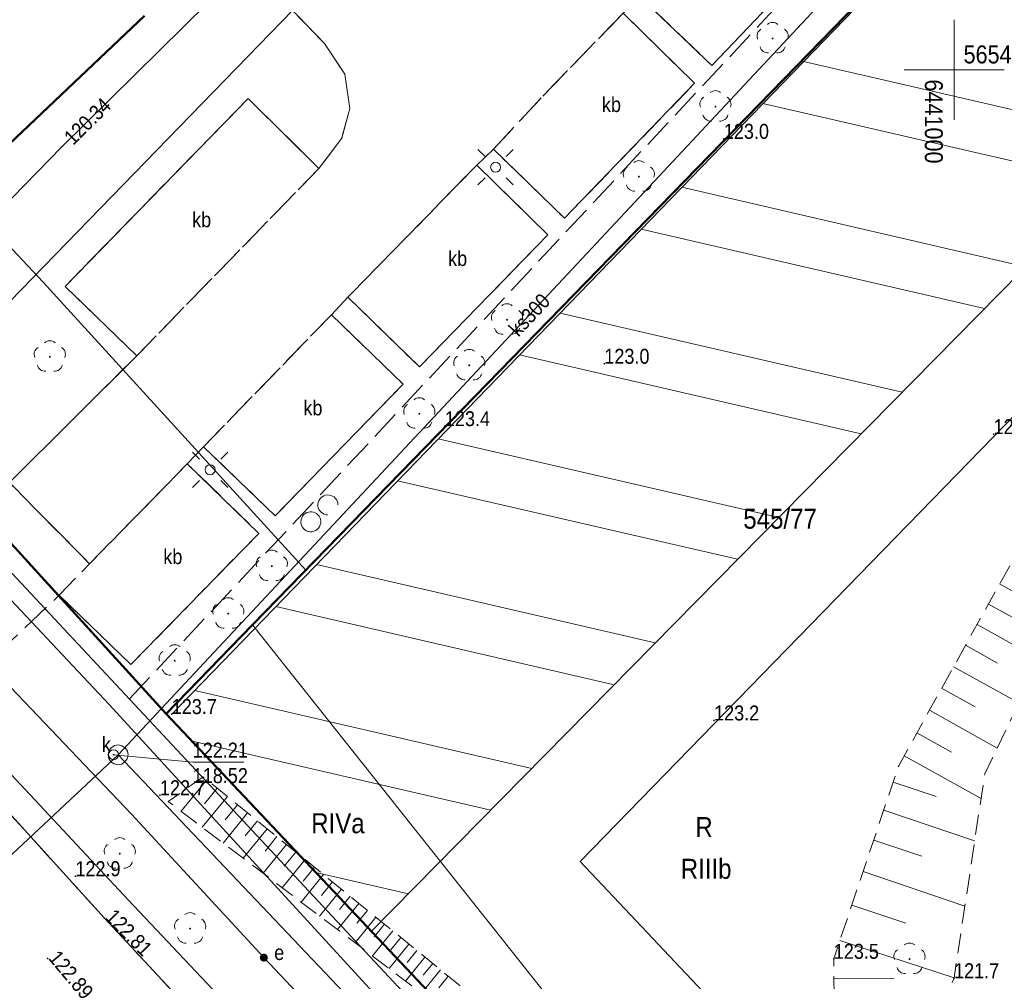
# Model space of a CAD drawing. Extents: x 6439600 to 6443631, y 5654340 to 5654937.
# Tile 16 of 54: x 6440953 to 6441003, y 5654474 to 5654523. Entities that reach past the tile are written whole.
import ezdxf
from ezdxf.enums import TextEntityAlignment as Align

# ---------------------------------------------------------------- set-up
doc = ezdxf.new("R2010")
doc.units = 0
doc.header["$MEASUREMENT"] = 0
for name, pattern in [('1.0_0.5', [1.5, 1, -0.5]), ('1.5_0.5', [2, 1.5, -0.5]), ('219-500', [0]), ('PRZER3-1', [4, 3, -1])]:
    doc.linetypes.add(name, pattern=pattern)
doc.layers.get('0').update_dxf_attribs({"color": 2, "linetype": 'CONTINUOUS', "lineweight": 5})
for name, color, linetype in [('000 Inne (niezydentyfikowane)', 7, 'CONTINUOUS'), ('203-punkt graniczny', 7, 'CONTINUOUS'), ('209-oznaczenie konturu klasyfikacyjnego', 7, 'CONTINUOUS'), ('210-oznaczenie konturu użytku gruntowego', 7, 'CONTINUOUS'), ('211-numer działki ewidencyjnej', 7, 'CONTINUOUS'), ('217-kontur klasyfikacyjny', 7, 'CONTINUOUS'), ('218-kontur użytku gruntowego', 7, 'CONTINUOUS'), ('219-działka ewidencyjna', 7, 'CONTINUOUS'), ('312-budynek ewidencyjny', 7, 'CONTINUOUS'), ('drzewo liściaste', 7, 'CONTINUOUS'), ('elektroenergetyczne urządzenie techniczne', 7, 'CONTINUOUS'), ('elektroenergetyczne urządzenie techniczne-Atr17', 7, 'CONTINUOUS'), ('jezdnia', 7, 'CONTINUOUS'), ('komora podziemna', 7, 'CONTINUOUS'), ('krawężnik', 7, 'CONTINUOUS'), ('latarnia', 7, 'CONTINUOUS'), ('obszar utwardzony', 7, 'CONTINUOUS'), ('obszar utwardzony-Atr17', 7, 'CONTINUOUS'), ('pikieta naturalna', 7, 'CONTINUOUS'), ('pikieta naturalna-Atr2', 7, 'CONTINUOUS'), ('pikieta sztuczna', 7, 'CONTINUOUS'), ('pikieta sztuczna-Atr2', 7, 'CONTINUOUS'), ('przewód ciepłowniczy', 7, 'CONTINUOUS'), ('przewód elektroenergetyczny podziemny', 7, 'CONTINUOUS'), ('przewód kanalizacyjny', 7, 'CONTINUOUS'), ('przewód kanalizacyjny-Atr1', 7, 'CONTINUOUS'), ('przewód telekomunikacyjny podziemny', 7, 'CONTINUOUS'), ('przewód wodociągowy', 7, 'CONTINUOUS'), ('przewód wodociągowy - ob. projektowany', 7, 'CONTINUOUS'), ('rzedna', 7, 'CONTINUOUS'), ('rzedna-Atr2', 7, 'CONTINUOUS'), ('rzedna-Atr3', 7, 'CONTINUOUS'), ('skarpa nieumocniona', 7, 'CONTINUOUS'), ('właz do komory lub kanału - okrągły', 7, 'CONTINUOUS'), ('właz do komory lub kanału - okrągły-Atr17', 7, 'CONTINUOUS')]:
    doc.layers.add(name, color=color, linetype=linetype)
for name, color, linetype, lineweight in [('Warstwa 63', 7, 'CONTINUOUS', 0), ('z - kartowanie', 2, 'CONTINUOUS', 5), ('z - MPZT', 121, 'PRZER3-1', 18), ('z - symbole dodatkowe', 1, 'CONTINUOUS', 5)]:
    doc.layers.add(name, color=color, linetype=linetype, lineweight=lineweight)
doc.styles.add('MapaZas', font='geodezja.shx', dxfattribs={"width": 0.9})
doc.linetypes.add('NLZ', pattern='A,3,-1,[35,msgB.shx,S=0.008,R=0,X=-0.5,Y=0],3', length=7)

# ---------------------------------------------------------------- blocks, each defined once
blk = doc.blocks.new('203')
at = {"linetype": 'Continuous', "lineweight": 0}
h = blk.add_hatch(color=0, dxfattribs=at)
edge = h.paths.add_edge_path()
edge.add_arc((0, 0), 0.045, 0, 360)
blk = doc.blocks.new('SM01')
at = {"color": 0, "linetype": 'Continuous', "lineweight": 13}
for p, q in [((-0.53, 0.531), (-0.883, 0.884)), ((0.531, 0.531), (0.884, 0.884)), ((-0.53, -0.53), (-0.883, -0.883)), ((0.531, -0.53), (0.884, -0.883))]:
    blk.add_line(p, q, dxfattribs=at)
blk.add_circle((0, 0), 0.25, dxfattribs=at)
blk = doc.blocks.new('PW01')
at = {"linetype": 'Continuous', "lineweight": 13}
h = blk.add_hatch(color=0, dxfattribs=at)
edge = h.paths.add_edge_path()
edge.add_arc((0, 0), 0.045, 0, 360)
blk = doc.blocks.new('OP021')
at = {"linetype": 'Continuous', "lineweight": 13}
h = blk.add_hatch(color=0, dxfattribs=at)
edge = h.paths.add_edge_path()
edge.add_arc((0, 0), 0.05, 0, 360)
at = {"color": 0, "linetype": 'Continuous', "lineweight": 13}
for centre, start, end in [((0, 0.4), 49.272, 130.728), ((-0.38, 0.124), 121.308, 202.548), ((0.38, 0.124), 337.452, 58.692), ((-0.235, -0.324), 193.221, 274.871), ((0.235, -0.324), 265.129, 346.779)]:
    blk.add_arc(centre, 0.4, start, end, dxfattribs=at)
blk = doc.blocks.new('US22')
at = {"color": 0, "linetype": 'Continuous', "lineweight": 13}
blk.add_circle((0, 0), 0.25, dxfattribs=at)
blk = doc.blocks.new('US25')
at = {"linetype": 'Continuous', "lineweight": 0}
h = blk.add_hatch(color=0, dxfattribs=at)
edge = h.paths.add_edge_path()
edge.add_arc((0, 0), 0.2, 0, 360)
blk = doc.blocks.new('OTZK')
at = {"color": 0}
blk.add_lwpolyline([(-1.2, 1), (-1.026352, 0.984808), (-0.85798, 0.939693), (-0.7, 0.866025), (-0.557212, 0.766044), (-0.433956, 0.642788), (-0.333975, 0.5), (-0.260307, 0.34202), (-0.215192, 0.173648), (-0.2, 0), (-0.215192, -0.173648), (-0.260307, -0.34202), (-0.333975, -0.5), (-0.44425, -0.654861), (-0.581841, -0.786053), (-0.741773, -0.888835), (-0.918267, -0.959493), (-1.104944, -0.995472), (-1.295056, -0.995472), (-1.481733, -0.959493), (-1.658227, -0.888835), (-1.818159, -0.786053), (-1.95575, -0.654861), (-2.066025, -0.5), (-2.145001, -0.327068), (-2.189821, -0.142315), (-2.198867, 0.047582), (-2.171812, 0.235759), (-2.109632, 0.415415), (-2.014576, 0.580057), (-1.890079, 0.723734), (-1.740641, 0.841254), (-1.571662, 0.928368), (-1.389251, 0.981929)], close=True, dxfattribs=at)
blk.add_lwpolyline([(0.469393, -0.682799), (0.35969, -0.542106), (0.276733, -0.384159), (0.223163, -0.213984), (0.200685, -0.036999), (0.210014, 0.141165), (0.250854, 0.314835), (0.321904, 0.478484), (0.420903, 0.626903), (0.5447, 0.755369), (0.689355, 0.859792), (0.850264, 0.936848), (1.022304, 0.984085), (1.2, 1), (1.377696, 0.984085), (1.549736, 0.936848), (1.710645, 0.859792), (1.8553, 0.755369), (1.979097, 0.626903), (2.078096, 0.478484), (2.149146, 0.314835), (2.189986, 0.141165), (2.199315, -0.036999), (2.176837, -0.213984), (2.123267, -0.384159), (2.04031, -0.542106), (1.930607, -0.682799)], dxfattribs=at)

msp = doc.modelspace()

# ---------------------------------------------------------------- hatches: boundary and pattern name
at = {"layer": 'z - MPZT', "linetype": 'Continuous', "lineweight": 18}
h = msp.add_hatch(dxfattribs=at)
h.set_pattern_fill('ANSI32', color=0, scale=20, angle=122)
h.set_pattern_definition([(167, (0, -329.984), (-1.6871329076, -7.307775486), []), (167, (-1.8735, -326.9854), (-1.6871329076, -7.307775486), [])])
edge = h.paths.add_edge_path()
edge.add_line((6440960.326, 5654488.073), (6440970.835, 5654476.933))
edge.add_line((6440970.835, 5654476.933), (6441020.698, 5654527.56))
edge.add_line((6441020.698, 5654527.56), (6441020.504, 5654549.379))
edge.add_line((6441020.504, 5654549.379), (6440960.84, 5654487.796))

# ---------------------------------------------------------------- linework, layer by layer
at = {"color": 0, "lineweight": 13}
for p, q in [((6441000, 5654517.516), (6441000, 5654522.516)), ((6441000, 5654517.516), (6441000, 5654522.516)), ((6440997.5, 5654520.016), (6441002.5, 5654520.016)), ((6440997.5, 5654520.016), (6441002.5, 5654520.016))]:
    msp.add_line(p, q, dxfattribs=at)
at = {"layer": '000 Inne (niezydentyfikowane)', "color": 0, "linetype": 'Continuous', "lineweight": 13, "flags": 128}
for points in [[(6441002.27, 5654494.306), (6441005.3, 5654492.626)], [(6441001.71, 5654493.296), (6441003.26, 5654492.446)], [(6441001.14, 5654492.276), (6441004.29, 5654490.526)], [(6441000.56, 5654491.236), (6441002.17, 5654490.346)], [(6440999.97, 5654490.166), (6441003.24, 5654488.356)], [(6440999.37, 5654489.086), (6441001.04, 5654488.166)], [(6440998.76, 5654487.986), (6441002.15, 5654486.096)], [(6440998.13, 5654486.856), (6440999.86, 5654485.896)], [(6440997.5, 5654485.716), (6441001.34, 5654483.576)], [(6440962.59, 5654484.516), (6440961.31, 5654482.936)], [(6440996.95, 5654484.396), (6440999.1, 5654483.676)], [(6440963.11, 5654484.096), (6440962.48, 5654483.316)], [(6440963.63, 5654483.676), (6440962.37, 5654482.136)], [(6440964.13, 5654483.266), (6440963.51, 5654482.506)], [(6440996.47, 5654482.986), (6441001.02, 5654481.456)], [(6440964.63, 5654482.856), (6440963.41, 5654481.346)], [(6440965.13, 5654482.456), (6440964.52, 5654481.706)], [(6440965.62, 5654482.056), (6440964.42, 5654480.586)], [(6440966.1, 5654481.666), (6440965.51, 5654480.936)], [(6440995.97, 5654481.496), (6440998.38, 5654480.686)], [(6440966.58, 5654481.276), (6440965.41, 5654479.836)], [(6440967.52, 5654480.516), (6440966.37, 5654479.106)], [(6440967.05, 5654480.896), (6440966.47, 5654480.186)], [(6440967.98, 5654480.136), (6440967.41, 5654479.446)], [(6440968.43, 5654479.766), (6440967.32, 5654478.396)], [(6440995.44, 5654479.916), (6441000.53, 5654478.196)], [(6440969.33, 5654479.036), (6440968.24, 5654477.696)], [(6440968.88, 5654479.406), (6440968.33, 5654478.726)], [(6440969.77, 5654478.686), (6440969.23, 5654478.016)], [(6440970.21, 5654478.326), (6440969.14, 5654477.016)], [(6440970.64, 5654477.976), (6440970.11, 5654477.336)], [(6440994.87, 5654478.246), (6440997.57, 5654477.336)], [(6440971.06, 5654477.636), (6440970.02, 5654476.356)], [(6440971.48, 5654477.296), (6440970.97, 5654476.656)], [(6440971.9, 5654476.956), (6440970.88, 5654475.706)], [(6440972.31, 5654476.616), (6440971.8, 5654476.006)], [(6440994.28, 5654476.476), (6440999.99, 5654474.606)], [(6440972.71, 5654476.286), (6440971.72, 5654475.066)], [(6440973.51, 5654475.646), (6440972.54, 5654474.446)], [(6440973.11, 5654475.966), (6440972.62, 5654475.366)], [(6440974.29, 5654475.006), (6440973.34, 5654473.846)], [(6440973.9, 5654475.326), (6440973.42, 5654474.736)], [(6440974.68, 5654474.696), (6440974.21, 5654474.106)], [(6440993.98, 5654474.566), (6440996.99, 5654474.586)]]:
    msp.add_lwpolyline(points, dxfattribs=at)
at = {"layer": '217-kontur klasyfikacyjny', "color": 0, "linetype": 'Continuous', "lineweight": 13, "flags": 128}
for points in [[(6441010, 5654538.596), (6440964.89, 5654492.266)], [(6440964.89, 5654492.266), (6440960.56, 5654487.816)], [(6441010.23, 5654435.206), (6440964.89, 5654492.266)], [(6440964.89, 5654492.266), (6441010.23, 5654435.206)], [(6440960.56, 5654487.816), (6441010.23, 5654435.206)]]:
    msp.add_lwpolyline(points, dxfattribs=at)
at = {"layer": '218-kontur użytku gruntowego', "color": 0, "linetype": 'Continuous', "lineweight": 13, "flags": 128}
for points in [[(6440964.89, 5654492.266), (6441010, 5654538.596)], [(6441010, 5654538.596), (6440964.89, 5654492.266)], [(6440947.07, 5654502.606), (6440960.56, 5654487.816)], [(6440960.56, 5654487.816), (6440947.07, 5654502.606)], [(6440960.56, 5654487.816), (6440964.89, 5654492.266)], [(6440964.89, 5654492.266), (6440960.56, 5654487.816)], [(6440960.56, 5654487.816), (6441010.23, 5654435.206)], [(6441010.23, 5654435.206), (6440960.56, 5654487.816)]]:
    msp.add_lwpolyline(points, dxfattribs=at)
at = {"layer": '219-działka ewidencyjna', "color": 0, "linetype": '219-500', "lineweight": 13, "flags": 128}
for points in [[(6440947.07, 5654502.606), (6441018.96, 5654576.586)], [(6440960.56, 5654487.816), (6441032.73, 5654561.936)], [(6440960.56, 5654487.816), (6440947.07, 5654502.606)]]:
    msp.add_lwpolyline(points, dxfattribs=at)
at = {"layer": '219-działka ewidencyjna', "color": 0, "linetype": '219-500', "lineweight": 13}
msp.add_lwpolyline([(6441039.966, 5654403.694), (6440960.56, 5654487.816)], dxfattribs=at)
at = {"layer": '312-budynek ewidencyjny', "color": 0, "linetype": 'Continuous', "lineweight": 50, "flags": 128}
msp.add_lwpolyline([(6440959.48, 5654522.726), (6440950.13, 5654513.886)], dxfattribs=at)
at = {"layer": 'jezdnia', "color": 0, "linetype": '1.5_0.5', "lineweight": 13}
for points in [[(6441026.268, 5654403.694), (6441014.05, 5654416.826), (6441013.69, 5654417.256), (6440979.44, 5654453.976), (6440979.03, 5654454.426), (6440957.47, 5654477.596), (6440948.41, 5654487.576), (6440937.72, 5654499.056), (6440912.17, 5654526.426), (6440871.169, 5654570.427)], [(6440963.62, 5654526.406), (6440968.49, 5654521.326), (6440969.5, 5654519.806), (6440969.76, 5654518.076), (6440969.35, 5654516.596), (6440968.21, 5654515.086), (6440959.09, 5654505.716), (6440952.72, 5654499.376), (6440956.73, 5654495.316), (6440961.62, 5654500.316), (6440962.43, 5654501.166), (6440968.83, 5654507.766), (6440969.66, 5654508.646), (6440976.11, 5654515.256), (6440976.95, 5654516.046), (6440979.41, 5654518.706), (6440983.43, 5654522.846)]]:
    msp.add_lwpolyline(points, dxfattribs=at)
at = {"layer": 'jezdnia', "color": 0, "linetype": '1.5_0.5', "lineweight": 13, "flags": 128}
msp.add_lwpolyline([(6440941.84, 5654494.646), (6440948.41, 5654487.576), (6440952.04, 5654483.636), (6440952.3, 5654490.986), (6440955.21, 5654493.736), (6440956.73, 5654495.316), (6440952.72, 5654499.376), (6440948.47, 5654495.156)], close=True, dxfattribs=at)
at = {"layer": 'komora podziemna', "color": 0, "linetype": 'Continuous', "lineweight": 13, "flags": 128}
msp.add_lwpolyline([(6440957.66, 5654485.766), (6440957.7, 5654485.956), (6440957.81, 5654486.116), (6440957.97, 5654486.226), (6440958.17, 5654486.256), (6440958.35, 5654486.216), (6440958.51, 5654486.106), (6440958.62, 5654485.946), (6440958.66, 5654485.756), (6440958.61, 5654485.566), (6440958.5, 5654485.406), (6440958.34, 5654485.296), (6440958.15, 5654485.256), (6440957.96, 5654485.306), (6440957.8, 5654485.416), (6440957.69, 5654485.576)], close=True, dxfattribs=at)
at = {"layer": 'krawężnik', "color": 0, "linetype": 'Continuous', "lineweight": 13, "flags": 128}
for points in [[(6441002.82, 5654535.816), (6440999.2, 5654539.266), (6440998.17, 5654538.216), (6441001.77, 5654534.726), (6440995.41, 5654528.106), (6440991.78, 5654531.576), (6440990.74, 5654530.456), (6440994.34, 5654527.026), (6440987.87, 5654520.236), (6440984.26, 5654523.686), (6440983.43, 5654522.846), (6440987.01, 5654519.346), (6440980.5, 5654512.596), (6440976.95, 5654516.046), (6440976.11, 5654515.256), (6440979.66, 5654511.766)], [(6440952.72, 5654499.376), (6440959.09, 5654505.716), (6440955.5, 5654509.186), (6440964.66, 5654518.576), (6440968.21, 5654515.086), (6440969.35, 5654516.596), (6440969.76, 5654518.076), (6440969.5, 5654519.806), (6440968.49, 5654521.326), (6440963.62, 5654526.406), (6440963.24, 5654526.796), (6440960.41, 5654524.156)], [(6440979.66, 5654511.766), (6440973.24, 5654505.156), (6440969.66, 5654508.646), (6440968.83, 5654507.766), (6440972.42, 5654504.296), (6440966.02, 5654497.716), (6440962.43, 5654501.166), (6440961.62, 5654500.316), (6440965.2, 5654496.836), (6440958.8, 5654490.276), (6440955.21, 5654493.736)], [(6440948.99, 5654486.946), (6440957.47, 5654477.596), (6440979.03, 5654454.426), (6440979.44, 5654453.976), (6441013.69, 5654417.256)]]:
    msp.add_lwpolyline(points, dxfattribs=at)
at = {"layer": 'obszar utwardzony', "color": 0, "linetype": '1.5_0.5', "lineweight": 13, "flags": 128}
for points in [[(6440990.74, 5654530.456), (6440984.26, 5654523.686), (6440987.87, 5654520.236), (6440994.34, 5654527.026)], [(6440983.43, 5654522.846), (6440979.41, 5654518.706), (6440976.95, 5654516.046), (6440980.5, 5654512.596), (6440987.01, 5654519.346)], [(6440964.66, 5654518.576), (6440955.5, 5654509.186), (6440959.09, 5654505.716), (6440968.21, 5654515.086)], [(6440969.66, 5654508.646), (6440973.24, 5654505.156), (6440979.66, 5654511.766), (6440976.11, 5654515.256)], [(6440968.83, 5654507.766), (6440962.43, 5654501.166), (6440966.02, 5654497.716), (6440972.42, 5654504.296)], [(6440961.62, 5654500.316), (6440956.73, 5654495.316), (6440955.21, 5654493.736), (6440958.8, 5654490.276), (6440965.2, 5654496.836)]]:
    msp.add_lwpolyline(points, close=True, dxfattribs=at)
at = {"layer": 'przewód ciepłowniczy', "color": 0, "linetype": 'Continuous', "lineweight": 13, "flags": 128}
msp.add_lwpolyline([(6440996.08, 5654437.956), (6440985.86, 5654449.576), (6440988.36, 5654451.966), (6440985.72, 5654454.846), (6440983.15, 5654452.576), (6440958.66, 5654478.506), (6440928.7, 5654510.566)], dxfattribs=at)
at = {"layer": 'przewód elektroenergetyczny podziemny', "color": 0, "linetype": 'Continuous', "lineweight": 13}
for points in [[(6440876.215, 5654570.427), (6440895.33, 5654550.036), (6440910.92, 5654533.966), (6440917.24, 5654527.666), (6440918.53, 5654525.636), (6440937.69, 5654504.946), (6440958.83, 5654482.796), (6440965.45, 5654475.616)], [(6440965.45, 5654475.616), (6440983.91, 5654456.056), (6440989.99, 5654449.736), (6441019.91, 5654417.876), (6441033.055, 5654403.694)]]:
    msp.add_lwpolyline(points, dxfattribs=at)
at = {"layer": 'przewód kanalizacyjny', "color": 0, "linetype": 'Continuous', "lineweight": 13, "flags": 128}
for points in [[(6440958.16, 5654485.756), (6440999.32, 5654529.766)], [(6440941.96, 5654470.606), (6440958.16, 5654485.756)], [(6440958.16, 5654485.756), (6440982.61, 5654460.026)]]:
    msp.add_lwpolyline(points, dxfattribs=at)
at = {"layer": 'przewód telekomunikacyjny podziemny', "color": 0, "linetype": 'Continuous', "lineweight": 13, "flags": 128}
msp.add_lwpolyline([(6440896.06, 5654556.236), (6440896.21, 5654556.046), (6440897.08, 5654554.416), (6440913.81, 5654536.796), (6440927.32, 5654522.546), (6440929.66, 5654520.276), (6440943.37, 5654505.936), (6440943.23, 5654503.776), (6440943.88, 5654503.016), (6440944.06, 5654502.846), (6440944.21, 5654502.616), (6440957.71, 5654488.276), (6440976.44, 5654467.856), (6440976.62, 5654467.666), (6440976.45, 5654467.536), (6440972.18, 5654463.356), (6440959.74, 5654452.156), (6440958.91, 5654451.266), (6440959.15, 5654450.506), (6440959.47, 5654450.506)], dxfattribs=at)
at = {"layer": 'przewód wodociągowy', "color": 0, "linetype": 'Continuous', "lineweight": 13, "flags": 128}
for points in [[(6440966.33, 5654527.016), (6440955.32, 5654516.156), (6440944.28, 5654504.836), (6440943.88, 5654504.406)], [(6440943.88, 5654504.406), (6441014.82, 5654428.516)]]:
    msp.add_lwpolyline(points, dxfattribs=at)
at = {"layer": 'przewód wodociągowy - ob. projektowany', "color": 0, "linetype": '1.5_0.5', "lineweight": 13, "flags": 128}
msp.add_lwpolyline([(6440958.71, 5654488.536), (6440998.26, 5654530.826), (6441027.55, 5654560.856), (6441032.57, 5654566.006), (6441034.48, 5654568.396), (6441038.5, 5654580.636)], dxfattribs=at)
at = {"layer": 'rzedna-Atr2', "color": 0, "lineweight": 13, "flags": 128}
msp.add_lwpolyline([(6440957.93, 5654485.766), (6440961.89, 5654485.386), (6440964.451, 5654485.386)], dxfattribs=at)
at = {"layer": 'skarpa nieumocniona', "color": 0, "linetype": '1.0_0.5', "lineweight": 13, "flags": 128}
msp.add_lwpolyline([(6440994.03, 5654470.496), (6440988.51, 5654468.776), (6440979.9, 5654469.546), (6440975.61, 5654473.936), (6440962.42, 5654484.656), (6440960.66, 5654483.426), (6440973.51, 5654473.716), (6440980.03, 5654468.256), (6440987.97, 5654466.286), (6440997.25, 5654468.466), (6440999.99, 5654474.586), (6441001.53, 5654484.806), (6441006.73, 5654495.576), (6441022.12, 5654499.226), (6441038.37, 5654503.926), (6441042.96, 5654503.976), (6441045.52, 5654504.806), (6441047.76, 5654509.336), (6441049.19, 5654531.266), (6441047.24, 5654539.186), (6441045.09, 5654540.396), (6441017.2, 5654535.766), (6441017.16, 5654534.106), (6441045.37, 5654538.616), (6441047.02, 5654532.846), (6441045.61, 5654509.806), (6441042.89, 5654505.936), (6441039.64, 5654505.966), (6441021.98, 5654503.216), (6441004.76, 5654498.786), (6440997.22, 5654485.216), (6440993.97, 5654475.556)], close=True, dxfattribs=at)
msp.add_lwpolyline([(6440994.03, 5654470.496), (6440988.51, 5654468.776), (6440979.9, 5654469.546), (6440975.61, 5654473.936), (6440962.42, 5654484.656), (6440960.66, 5654483.426), (6440973.51, 5654473.716), (6440980.03, 5654468.256), (6440987.97, 5654466.286), (6440997.25, 5654468.466), (6440999.99, 5654474.586), (6441001.53, 5654484.806), (6441006.73, 5654495.576), (6441022.12, 5654499.226), (6441038.37, 5654503.926), (6441042.96, 5654503.976), (6441045.52, 5654504.806), (6441047.76, 5654509.336), (6441049.19, 5654531.266), (6441047.24, 5654539.186), (6441045.09, 5654540.396), (6441017.2, 5654535.766), (6441017.16, 5654534.106), (6441045.37, 5654538.616), (6441047.02, 5654532.846), (6441045.61, 5654509.806), (6441042.89, 5654505.936), (6441039.64, 5654505.966), (6441021.98, 5654503.216), (6441004.76, 5654498.786), (6440997.22, 5654485.216), (6440993.97, 5654475.556)], close=True, dxfattribs=at)
at = {"layer": 'z - MPZT', "color": 0, "linetype": 'Continuous', "lineweight": 50}
for points in [[(6440892.41, 5654560.784), (6440947.07, 5654502.606), (6440960.56, 5654487.816), (6441010.281, 5654435.143), (6441020.769, 5654424.031)], [(6440960.56, 5654487.816), (6440964.89, 5654492.266), (6441010.003, 5654538.595), (6441020.504, 5654549.379)]]:
    msp.add_lwpolyline(points, dxfattribs=at)
at = {"layer": 'z - MPZT', "color": 0, "linetype": 'NLZ', "lineweight": 35}
for points in [[(6440967.547, 5654494.995), (6440954.409, 5654509.4), (6440905.998, 5654560.926)], [(6440981.282, 5654480.432), (6441020.757, 5654520.971)], [(6441021.497, 5654437.828), (6441017.553, 5654442.007), (6440981.282, 5654480.432)]]:
    msp.add_lwpolyline(points, dxfattribs=at)
at = {"layer": 'z - MPZT', "color": 0, "linetype": 'Continuous', "lineweight": 18}
msp.add_lwpolyline([(6440960.326, 5654488.073), (6440970.835, 5654476.933), (6441020.698, 5654527.56), (6441020.504, 5654549.379), (6440960.84, 5654487.796)], dxfattribs=at)

# ---------------------------------------------------------------- block references
at = {"layer": '203-punkt graniczny', "color": 0, "linetype": 'Continuous', "lineweight": 13}
msp.add_blockref('203', (6440960.56, 5654487.816), dxfattribs=at)
at = {"layer": 'drzewo liściaste', "color": 0, "linetype": 'Continuous', "lineweight": 13}
msp.add_blockref('OP021', (6440997.76, 5654475.546), dxfattribs=at)
at = {"layer": 'elektroenergetyczne urządzenie techniczne', "color": 0, "linetype": 'Continuous', "lineweight": 13}
msp.add_blockref('US25', (6440965.45, 5654475.616), dxfattribs=at)
at = {"layer": 'latarnia', "color": 0, "linetype": 'Continuous', "lineweight": 13}
for p in [(6440977.05, 5654515.146), (6440962.76, 5654500.016)]:
    msp.add_blockref('SM01', p, dxfattribs=at)
at = {"layer": 'pikieta naturalna', "color": 0, "linetype": 'Continuous', "lineweight": 13}
for p in [(6440988.47, 5654516.566), (6440982.49, 5654505.316), (6440974.51, 5654502.196), (6441001.97, 5654501.796), (6440960.84, 5654487.796), (6440987.98, 5654487.476), (6440960.25, 5654483.736), (6440956.02, 5654479.686), (6440993.97, 5654475.556), (6440999.99, 5654474.586)]:
    msp.add_blockref('PW01', p, dxfattribs=at)
at = {"layer": 'pikieta sztuczna', "color": 0, "linetype": 'Continuous', "lineweight": 13}
for p in [(6440957.47, 5654477.596), (6440954.63, 5654475.576)]:
    msp.add_blockref('PW01', p, dxfattribs=at)
at = {"layer": 'rzedna', "color": 0, "linetype": 'Continuous', "lineweight": 13}
for p in [(6440955.32, 5654516.156), (6440957.93, 5654485.766)]:
    msp.add_blockref('PW01', p, dxfattribs=at)
at = {"layer": 'właz do komory lub kanału - okrągły', "color": 0, "linetype": 'Continuous', "lineweight": 13}
msp.add_blockref('US22', (6440957.93, 5654485.766), dxfattribs=at)
at = {"layer": 'z - kartowanie', "color": 0, "linetype": 'Continuous', "lineweight": 13}
for p in [(6440990.91, 5654521.586), (6440988.05, 5654518.176), (6440984.22, 5654514.676), (6440977.62, 5654507.516), (6440954.74, 5654505.666), (6440975.73, 5654505.236), (6440973.23, 5654502.816), (6440965.85, 5654495.196), (6440963.67, 5654492.816), (6440960.99, 5654490.466), (6440958.24, 5654480.816), (6440961.76, 5654477.066)]:
    msp.add_blockref('OP021', p, dxfattribs=at)
at = {"layer": 'z - symbole dodatkowe', "color": 0, "lineweight": 13, "xscale": 0.4999999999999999, "yscale": 0.4999999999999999, "rotation": 44.50820213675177}
msp.add_blockref('OTZK', (6440968.23, 5654497.836), dxfattribs=at)

# ---------------------------------------------------------------- texts
at = {"layer": '209-oznaczenie konturu klasyfikacyjnego', "color": 0, "linetype": 'Continuous', "lineweight": 13, "style": 'MapaZas', "width": 0.9}
msp.add_text('RIVa', height=1, dxfattribs=at).set_placement((6440967.82, 5654481.836))
msp.add_text('RIIIb', height=1, dxfattribs=at).set_placement((6440986.314, 5654480.558), align=Align.TOP_LEFT)
at = {"layer": '210-oznaczenie konturu użytku gruntowego', "color": 0, "linetype": 'Continuous', "lineweight": 13, "style": 'MapaZas', "width": 0.9}
msp.add_text('R', height=1, dxfattribs=at).set_placement((6440987.044, 5654481.648))
at = {"layer": '211-numer działki ewidencyjnej', "color": 0, "linetype": 'Continuous', "lineweight": 13, "style": 'MapaZas', "width": 0.9}
msp.add_text('545/77', height=1, dxfattribs=at).set_placement((6440989.444, 5654498.067), align=Align.TOP_LEFT)
at = {"layer": 'elektroenergetyczne urządzenie techniczne-Atr17', "color": 0, "lineweight": 13, "style": 'MapaZas', "width": 0.9}
msp.add_text('e', height=0.75, dxfattribs=at).set_placement((6440965.97, 5654475.496))
at = {"layer": 'obszar utwardzony-Atr17', "color": 0, "lineweight": 13, "style": 'MapaZas', "width": 0.9}
for p in [(6440982.37, 5654517.906), (6440961.86, 5654512.146), (6440974.67, 5654510.206), (6440967.43, 5654502.736), (6440960.42, 5654495.296)]:
    msp.add_text('kb', height=0.75, dxfattribs=at).set_placement(p)
at = {"layer": 'pikieta naturalna-Atr2', "color": 0, "lineweight": 13, "style": 'MapaZas', "width": 0.9}
for s, p in [('123.0', (6440988.47, 5654516.566)), ('123.0', (6440982.49, 5654505.316)), ('123.4', (6440974.51, 5654502.196)), ('122.1', (6441001.97, 5654501.796)), ('123.7', (6440960.84, 5654487.796)), ('123.2', (6440987.98, 5654487.476)), ('122.7', (6440960.25, 5654483.736)), ('122.9', (6440956.02, 5654479.686)), ('123.5', (6440993.97, 5654475.556)), ('121.7', (6440999.99, 5654474.586))]:
    msp.add_text(s, height=0.75, dxfattribs=at).set_placement(p)
at = {"layer": 'pikieta sztuczna-Atr2', "color": 0, "lineweight": 13, "style": 'MapaZas', "width": 0.9}
for s, rotation, p in [('122.81', 314.288, (6440957.47, 5654477.596)), ('122.89', 310.001, (6440954.63, 5654475.576))]:
    msp.add_text(s, height=0.75, rotation=rotation, dxfattribs=at).set_placement(p)
at = {"layer": 'przewód kanalizacyjny-Atr1', "color": 0, "lineweight": 13, "style": 'MapaZas', "width": 0.9}
msp.add_text('ks300', height=0.75, rotation=46.916, dxfattribs=at).set_placement((6440978.74, 5654507.766), align=Align.MIDDLE_CENTER)
at = {"layer": 'rzedna-Atr2', "color": 0, "lineweight": 13, "style": 'MapaZas', "width": 0.9}
msp.add_text('120.34', height=0.75, rotation=44.605, dxfattribs=at).set_placement((6440955.64, 5654516.476), align=Align.MIDDLE_LEFT)
msp.add_text('122.21', height=0.75, dxfattribs=at).set_placement((6440961.89, 5654485.394), align=Align.BOTTOM_LEFT)
at = {"layer": 'rzedna-Atr3', "color": 0, "lineweight": 13, "style": 'MapaZas', "width": 0.9}
msp.add_text('118.52', height=0.75, dxfattribs=at).set_placement((6440961.89, 5654484.119), align=Align.BOTTOM_LEFT)
at = {"layer": 'Warstwa 63', "color": 0, "linetype": 'Continuous', "lineweight": 13, "style": 'MapaZas', "width": 0.9}
msp.add_text('5654850', height=0.8978, dxfattribs=at).set_placement((6441000.466, 5654520.337))
msp.add_text('6441000', height=0.8978, rotation=270, dxfattribs=at).set_placement((6440998.53, 5654519.537))
at = {"layer": 'właz do komory lub kanału - okrągły-Atr17', "color": 0, "lineweight": 13, "style": 'MapaZas', "width": 0.9}
msp.add_text('k', height=0.75, dxfattribs=at).set_placement((6440957.34, 5654485.906))

doc.saveas('drawing.dxf')
